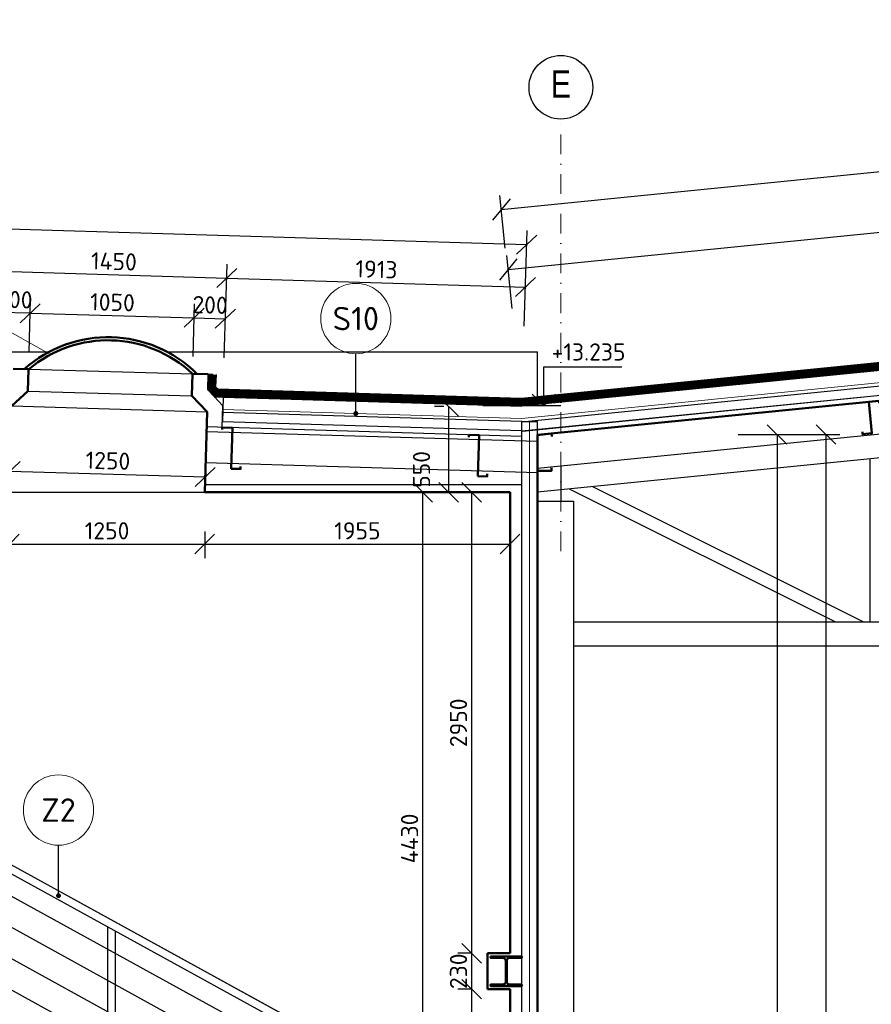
# Model space of a CAD drawing. Header units: millimetres. Extents: x -118752 to 407724, y -73278 to 155058.
# Tile 242 of 256: x 131948 to 137400, y 120564 to 126865. Entities that reach past the tile are written whole.
import ezdxf
from ezdxf.enums import TextEntityAlignment as Align

# ---------------------------------------------------------------- set-up
doc = ezdxf.new("R2010")
doc.units = ezdxf.units.MM
doc.header["$LTSCALE"] = 10
doc.linetypes.add('DASHDOT', pattern=[25.4, 12.7, -6.35, 0, -6.35])
doc.linetypes.add('IZOLACE_VODOTESNA_0.5', pattern=[30, 15, -15])
for name, color, linetype, lineweight in [('6', 6, 'Continuous', 50), ('7_TISK PDF', 7, 'Continuous', 25), ('CKBUBLINY', 1, 'Continuous', 18), ('CKBUBLINY_POPIS', 3, 'Continuous', 25), ('CKIZOLACE', 1, 'Continuous', 18), ('CKKOTY', 3, 'Continuous', 25), ('CKKOTY_VYS', 3, 'Continuous', 25), ('CKRASTR', 7, 'DASHDOT', 15), ('CKRASTR_POPIS', 3, 'Continuous', 25), ('CKSTENY_PODROVINOU', 7, 'Continuous', 25), ('CKSTENY_REZ', 6, 'Continuous', 50), ('CKTABULKY', 7, 'Continuous', 25), ('CSPROFILY_REZY', 4, 'Continuous', 50), ('pohledy', 7, 'Continuous', 25)]:
    doc.layers.add(name, color=color, linetype=linetype, lineweight=lineweight)
doc.styles.add('Arial', font='arial.ttf', dxfattribs={"width": 0.8})
doc.styles.get("Standard").update_dxf_attribs({"font": 'isocpeur.ttf'})
doc.linetypes.add('IZOLACE_POLYSTYREN_PENOVY', pattern='A,0.001,[228,CADKON.SHX,S=0.1,R=0,X=0,Y=0],-2', length=2.001)
doc.linetypes.add('IZOLACE_TEPELNA_U_0.5', pattern='A,0.001,[221,CADKON.SHX,S=1,R=0,X=0,Y=0],-2,[221,CADKON.SHX,S=1,R=180,X=2,Y=0],-2', length=4.001)
doc.dimstyles.new('CADKON', dxfattribs={"dimscale": 50, "dimtxt": 2.2, "dimasz": 2.5, "dimexe": 1.8, "dimexo": 5, "dimgap": 0.6, "dimtad": 1, "dimrnd": 1, "dimtxsty": 'Standard', "dimblk1": 'OBLIQUE', "dimblk2": 'OBLIQUE', "dimsah": 1, "dimcen": 2.5, "dimadec": 1, "dimazin": 2, "dimtfac": 1, "dimtdec": 4, "dimtix": 1, "dimtmove": 2, "dimatfit": 3, "dimldrblk": 'OPEN30', "dimfxl": 5, "dimfxlon": 1, "dimtolj": 1, "dimarcsym": 0})

# ---------------------------------------------------------------- blocks, each defined once
blk = doc.blocks.new('_OBLIQUE')
at = {"color": 0, "linetype": 'ByBlock'}
blk.add_line((-0.5, -0.5), (0.5, 0.5), dxfattribs=at)
blk = doc.blocks.new('*D8293')
at = {"layer": 'CKKOTY', "color": 0, "lineweight": -2}
for p, q in [((134587.8, 123840.3), (134439.5, 123840.3)), ((134529.5, 119410.3), (134529.5, 123840.3)), ((134587.8, 119410.3), (134439.5, 119410.3))]:
    blk.add_line(p, q, dxfattribs=at)
at = {"layer": 'Defpoints', "color": 0}
for p in [(134529.5, 123840.3), (135087.8, 123840.3), (135087.8, 119410.3)]:
    blk.add_point(p, dxfattribs=at)
at = {"layer": 'CKKOTY', "color": 0, "lineweight": -2, "xscale": 125, "yscale": 125, "zscale": 125}
for p, rotation in [((134529.5, 123840.3), 90), ((134529.5, 119410.3), 270)]:
    blk.add_blockref('_OBLIQUE', p, dxfattribs=dict(at, rotation=rotation))
at = {"layer": 'CKKOTY', "color": 0, "insert": (134444.5, 121625.3), "char_height": 110, "attachment_point": 5, "rotation": 90}
blk.add_mtext('\\A1;4430', dxfattribs=at)
blk = doc.blocks.new('_Open90')
at = {"color": 0, "lineweight": -2}
for p, q in [((0, 0), (-1, 0)), ((-0.5, 0.5), (0, 0)), ((0, 0), (-0.5, -0.5))]:
    blk.add_line(p, q, dxfattribs=at)
blk = doc.blocks.new('*D8294')
at = {"layer": 'CKKOTY', "color": 0, "lineweight": -2}
for p, q in [((136547.1, 124210.3), (136887.1, 124210.3)), ((136797.1, 124210.3), (136797.1, 111760.3)), ((136547.1, 111760.3), (136887.1, 111760.3))]:
    blk.add_line(p, q, dxfattribs=at)
at = {"layer": 'Defpoints', "color": 0}
for p in [(135266, 124210.3), (135562.8, 111760.3), (136797.1, 111760.3)]:
    blk.add_point(p, dxfattribs=at)
at = {"layer": 'CKKOTY', "color": 0, "lineweight": -2, "xscale": 125, "yscale": 125, "zscale": 125}
for p, rotation in [((136797.1, 124210.3), 90), ((136797.1, 111760.3), 270)]:
    blk.add_blockref('_OBLIQUE', p, dxfattribs=dict(at, rotation=rotation))
at = {"layer": 'CKKOTY', "color": 0, "insert": (136712.1, 117985.3), "char_height": 110, "attachment_point": 5, "rotation": 90}
blk.add_mtext('\\A1;12450', dxfattribs=at)
blk = doc.blocks.new('*D8298')
at = {"layer": 'CKKOTY', "color": 0, "lineweight": -2}
for p, q in [((136859.8, 124210.3), (137199.8, 124210.3)), ((137109.8, 124210.3), (137109.8, 111160.3)), ((136859.8, 111160.3), (137199.8, 111160.3))]:
    blk.add_line(p, q, dxfattribs=at)
at = {"layer": 'Defpoints', "color": 0}
for p in [(135266, 124210.3), (135562.8, 111160.3), (137109.8, 111160.3)]:
    blk.add_point(p, dxfattribs=at)
at = {"layer": 'CKKOTY', "color": 0, "lineweight": -2, "xscale": 125, "yscale": 125, "zscale": 125}
for p, rotation in [((137109.8, 124210.3), 90), ((137109.8, 111160.3), 270)]:
    blk.add_blockref('_OBLIQUE', p, dxfattribs=dict(at, rotation=rotation))
at = {"layer": 'CKKOTY', "color": 0, "insert": (137024.8, 117685.3), "char_height": 110, "attachment_point": 5, "rotation": 90}
blk.add_mtext('\\A1;13050', dxfattribs=at)
blk = doc.blocks.new('*D8302')
at = {"layer": 'CKKOTY', "color": 0, "lineweight": -2}
for p, q in [((134662.8, 124389.9), (134604.9, 124389.9)), ((134694.9, 123840.3), (134694.9, 124389.9)), ((134587.8, 123840.3), (134604.9, 123840.3))]:
    blk.add_line(p, q, dxfattribs=at)
at = {"layer": 'Defpoints', "color": 0}
for p in [(134694.9, 124389.9), (135162.8, 124389.9), (135087.8, 123840.3)]:
    blk.add_point(p, dxfattribs=at)
at = {"layer": 'CKKOTY', "color": 0, "lineweight": -2, "xscale": 125, "yscale": 125, "zscale": 125}
for p, rotation in [((134694.9, 124389.9), 90), ((134694.9, 123840.3), 270)]:
    blk.add_blockref('_OBLIQUE', p, dxfattribs=dict(at, rotation=rotation))
at = {"layer": 'CKKOTY', "color": 0, "insert": (134521.1, 123987), "char_height": 110, "attachment_point": 5, "rotation": 90}
blk.add_mtext('\\A1;550', dxfattribs=at)
blk = doc.blocks.new('*U3216')
at = {"color": 0, "linetype": 'ByBlock', "lineweight": -2}
blk.add_lwpolyline([(-1.5, 1.5), (0, 0), (1.5, 1.5), (0, 0), (0, 5), (10, 5)], dxfattribs=at)
blk = doc.blocks.new('*U55')
at = {"layer": '6'}
blk.add_lwpolyline([(-59, -116.8), (-58.5, -132.8), (1.5, -131), (-6.4, 130.9), (58.6, 132.8), (59, 118.8)], dxfattribs=at)
blk = doc.blocks.new('*U56')
at = {"layer": '7_TISK PDF', "color": 0, "linetype": 'ByBlock', "lineweight": -2}
for p in [(9475.7, 284.3), (6317.2, 189.5), (7896.4, 236.9), (4737.9, 142.1), (3158.6, 94.8), (0, 0), (1579.3, 47.4)]:
    blk.add_blockref('*U55', p, dxfattribs=at)
blk = doc.blocks.new('OK sklad')
at = {"layer": '6'}
for points in [[(1850.3, 13067.7), (1851.9, 13051.8), (1911.6, 13057.8), (1891.5, 13258.8), (1956.2, 13265.3), (1957.6, 13251.3)], [(-138.6, 13036.7), (-140.4, 13055.6), (-230, 13046.6), (-230, 12816.6), (-140, 12816.6), (-140, 12836.6)]]:
    blk.add_lwpolyline(points, dxfattribs=at)
at = {"layer": '7_TISK PDF'}
for p, q in [((-230, 12835.6), (10920, 13950.6)), ((-230, 12682.8), (10920, 13797.8)), ((1900, 11850.2), (1900, 12895.8)), ((-230, 12624.2), (-230, 12835.6)), ((-80, 12850.6), (-80, 12624.2)), ((-27.2, 12703.1), (1678.6, 11850.2)), ((121.8, 12718), (1857.4, 11850.2)), ((-230, 12624.2), (-230, 0)), ((-230, 12624.2), (0, 12624.2)), ((0, 12624.2), (0, 0)), ((0, 11850.2), (10920, 11850.2)), ((0, 11698.2), (10920, 11698.2))]:
    blk.add_line(p, q, dxfattribs=at)
blk = doc.blocks.new('*D9058')
at = {"layer": 'CKKOTY', "color": 0, "lineweight": -2}
for p, q in [((134837.8, 120660.3), (134752.4, 120660.3)), ((134842.4, 119410.3), (134842.4, 120660.3)), ((134837.8, 119410.3), (134752.4, 119410.3))]:
    blk.add_line(p, q, dxfattribs=at)
at = {"layer": 'Defpoints', "color": 0}
for p in [(134842.4, 120660.3), (135087.8, 120660.3), (135087.8, 119410.3)]:
    blk.add_point(p, dxfattribs=at)
at = {"layer": 'CKKOTY', "color": 0, "lineweight": -2, "xscale": 125, "yscale": 125, "zscale": 125}
for p, rotation in [((134842.4, 120660.3), 90), ((134842.4, 119410.3), 270)]:
    blk.add_blockref('_OBLIQUE', p, dxfattribs=dict(at, rotation=rotation))
at = {"layer": 'CKKOTY', "color": 0, "insert": (134757.4, 120035.3), "char_height": 110, "attachment_point": 5, "rotation": 90}
blk.add_mtext('\\A1;1250', dxfattribs=at)
blk = doc.blocks.new('_Open30')
at = {"color": 0, "lineweight": -2}
for p, q in [((-1, 0.268), (0, 0)), ((0, 0), (-1, -0.268)), ((0, 0), (-1, 0))]:
    blk.add_line(p, q, dxfattribs=at)
blk = doc.blocks.new('*D9059')
at = {"layer": 'CKKOTY', "color": 0, "lineweight": -2}
for p, q in [((134837.8, 120890.3), (134752.4, 120890.3)), ((134842.4, 120660.3), (134842.4, 120890.3)), ((134837.8, 120660.3), (134752.4, 120660.3))]:
    blk.add_line(p, q, dxfattribs=at)
at = {"layer": 'Defpoints', "color": 0}
for p in [(134842.4, 120890.3), (135087.8, 120890.3), (135087.8, 120660.3)]:
    blk.add_point(p, dxfattribs=at)
at = {"layer": 'CKKOTY', "color": 0, "lineweight": -2, "xscale": 125, "yscale": 125, "zscale": 125}
for p, rotation in [((134842.4, 120890.3), 270), ((134842.4, 120660.3), 90)]:
    blk.add_blockref('_OBLIQUE', p, dxfattribs=dict(at, rotation=rotation))
at = {"layer": 'CKKOTY', "color": 0, "insert": (134757.4, 120775.3), "char_height": 110, "attachment_point": 5, "rotation": 90}
blk.add_mtext('\\A1;230', dxfattribs=at)
blk = doc.blocks.new('*D9060')
at = {"layer": 'CKKOTY', "color": 0, "lineweight": -2}
for p, q in [((134837.8, 123840.3), (134752.4, 123840.3)), ((134842.4, 120890.3), (134842.4, 123840.3)), ((134837.8, 120890.3), (134752.4, 120890.3))]:
    blk.add_line(p, q, dxfattribs=at)
at = {"layer": 'Defpoints', "color": 0}
for p in [(134842.4, 123840.3), (135087.8, 123840.3), (135087.8, 120890.3)]:
    blk.add_point(p, dxfattribs=at)
at = {"layer": 'CKKOTY', "color": 0, "lineweight": -2, "xscale": 125, "yscale": 125, "zscale": 125}
for p, rotation in [((134842.4, 123840.3), 90), ((134842.4, 120890.3), 270)]:
    blk.add_blockref('_OBLIQUE', p, dxfattribs=dict(at, rotation=rotation))
at = {"layer": 'CKKOTY', "color": 0, "insert": (134757.4, 122365.3), "char_height": 110, "attachment_point": 5, "rotation": 90}
blk.add_mtext('\\A1;2950', dxfattribs=at)
blk = doc.blocks.new('*D9108')
at = {"layer": 'CKKOTY', "color": 0, "lineweight": -2}
for p, q in [((131817.1, 125004.8), (131827.2, 125344.7)), ((133266.4, 124961.3), (133276.6, 125301.2)), ((131824.5, 125254.7), (133273.9, 125211.2))]:
    blk.add_line(p, q, dxfattribs=at)
at = {"layer": 'Defpoints', "color": 0}
for p in [(133273.9, 125211.2), (131801.7, 124494.4), (133249.4, 124394.2)]:
    blk.add_point(p, dxfattribs=at)
at = {"layer": 'CKKOTY', "color": 0, "lineweight": -2, "xscale": 125, "yscale": 125, "zscale": 125}
for p, rotation in [((131824.5, 125254.7), 178.281641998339), ((133273.9, 125211.2), 358.281641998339)]:
    blk.add_blockref('_OBLIQUE', p, dxfattribs=dict(at, rotation=rotation))
at = {"layer": 'CKKOTY', "color": 0, "insert": (132551.8, 125317.9), "char_height": 110, "attachment_point": 5, "rotation": 358.28164}
blk.add_mtext('\\A1;1450', dxfattribs=at)
blk = doc.blocks.new('*D9109')
at = {"layer": 'CKKOTY', "color": 0, "lineweight": -2}
for p, q in [((133266.4, 124961.3), (133276.6, 125301.2)), ((133273.9, 125211.2), (135185.8, 125153.9)), ((135178.3, 124904), (135188.5, 125243.8))]:
    blk.add_line(p, q, dxfattribs=at)
at = {"layer": 'Defpoints', "color": 0}
for p in [(135185.8, 125153.9), (133249.4, 124394.2), (135163, 124393.7)]:
    blk.add_point(p, dxfattribs=at)
at = {"layer": 'CKKOTY', "color": 0, "lineweight": -2, "xscale": 125, "yscale": 125, "zscale": 125}
for p, rotation in [((133273.9, 125211.2), 178.2816419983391), ((135185.8, 125153.9), 358.2816419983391)]:
    blk.add_blockref('_OBLIQUE', p, dxfattribs=dict(at, rotation=rotation))
at = {"layer": 'CKKOTY', "color": 0, "insert": (134232.4, 125267.5), "char_height": 110, "attachment_point": 5, "rotation": 358.28164}
blk.add_mtext('\\A1;1913', dxfattribs=at)
blk = doc.blocks.new('*D9110')
at = {"layer": 'CKKOTY', "color": 0, "lineweight": -2}
for p, q in [((125350.8, 125470.3), (125361, 125810.2)), ((135193.9, 125425.1), (125358.3, 125720.2)), ((135186.4, 125175.2), (135196.6, 125515.1))]:
    blk.add_line(p, q, dxfattribs=at)
at = {"layer": 'Defpoints', "color": 0}
for p in [(125358.3, 125720.2), (125327.3, 124688.7), (135163, 124393.7)]:
    blk.add_point(p, dxfattribs=at)
at = {"layer": 'CKKOTY', "color": 0, "lineweight": -2, "xscale": 125, "yscale": 125, "zscale": 125}
for p, rotation in [((125358.3, 125720.2), 178.2816419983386), ((135193.9, 125425.1), 358.2816419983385)]:
    blk.add_blockref('_OBLIQUE', p, dxfattribs=dict(at, rotation=rotation))
at = {"layer": 'CKKOTY', "color": 0, "insert": (130278.7, 125657.6), "char_height": 110, "attachment_point": 5, "rotation": 358.28164}
blk.add_mtext('\\A1;9840', dxfattribs=at)
blk = doc.blocks.new('*D9111')
at = {"layer": 'CKKOTY', "color": 0, "lineweight": -2}
for p, q in [((132008.5, 124737.7), (132017.9, 125076)), ((133058.1, 124708.7), (133067.5, 125047)), ((132015.4, 124986.1), (133065, 124957.1))]:
    blk.add_line(p, q, dxfattribs=at)
at = {"layer": 'Defpoints', "color": 0}
for p in [(133065, 124957.1), (132001.6, 124487.8), (133051.2, 124458.8)]:
    blk.add_point(p, dxfattribs=at)
at = {"layer": 'CKKOTY', "color": 0, "lineweight": -2, "xscale": 125, "yscale": 125, "zscale": 125}
for p, rotation in [((132015.4, 124986.1), 178.4180602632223), ((133065, 124957.1), 358.4180602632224)]:
    blk.add_blockref('_OBLIQUE', p, dxfattribs=dict(at, rotation=rotation))
at = {"layer": 'CKKOTY', "color": 0, "insert": (132542.5, 125056.5), "char_height": 110, "attachment_point": 5, "rotation": 358.41806}
blk.add_mtext('\\A1;1050', dxfattribs=at)
blk = doc.blocks.new('*D9112')
at = {"layer": 'CKKOTY', "color": 0, "lineweight": -2}
for p, q in [((133058.1, 124708.7), (133067.5, 125047)), ((133257.9, 124701.6), (133267.3, 125041.5)), ((133065, 124957.1), (133264.8, 124951.6))]:
    blk.add_line(p, q, dxfattribs=at)
at = {"layer": 'Defpoints', "color": 0}
for p in [(133264.8, 124951.6), (133051.2, 124458.8), (133249.4, 124394.2)]:
    blk.add_point(p, dxfattribs=at)
at = {"layer": 'CKKOTY', "color": 0, "lineweight": -2, "xscale": 125, "yscale": 125, "zscale": 125}
for p, rotation in [((133065, 124957.1), 358.4180602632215), ((133264.8, 124951.6), 178.4180602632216)]:
    blk.add_blockref('_OBLIQUE', p, dxfattribs=dict(at, rotation=rotation))
at = {"layer": 'CKKOTY', "color": 0, "insert": (133167.2, 125039.3), "char_height": 110, "attachment_point": 5, "rotation": 358.41806}
blk.add_mtext('\\A1;200', dxfattribs=at)
blk = doc.blocks.new('*D9113')
at = {"layer": 'CKKOTY', "color": 0, "lineweight": -2}
for p, q in [((131808.4, 124741.7), (131817.8, 125081.5)), ((132008.5, 124737.7), (132017.9, 125076)), ((132015.4, 124986.1), (131815.3, 124991.6))]:
    blk.add_line(p, q, dxfattribs=at)
at = {"layer": 'Defpoints', "color": 0}
for p in [(131815.3, 124991.6), (132001.6, 124487.8), (131800.1, 124438.5)]:
    blk.add_point(p, dxfattribs=at)
at = {"layer": 'CKKOTY', "color": 0, "lineweight": -2, "xscale": 125, "yscale": 125, "zscale": 125}
for p, rotation in [((131815.3, 124991.6), 358.4180602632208), ((132015.4, 124986.1), 178.4180602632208)]:
    blk.add_blockref('_OBLIQUE', p, dxfattribs=dict(at, rotation=rotation))
at = {"layer": 'CKKOTY', "color": 0, "insert": (131917.7, 125073.8), "char_height": 110, "attachment_point": 5, "rotation": 358.41806}
blk.add_mtext('\\A1;200', dxfattribs=at)
blk = doc.blocks.new('*D9114')
at = {"layer": 'CKKOTY', "color": 0, "lineweight": -2}
for p, q in [((131886.2, 123976.2), (133135.7, 123938.7)), ((131884.4, 123914.2), (131883.5, 123886.2)), ((133133.8, 123876.7), (133133, 123848.7))]:
    blk.add_line(p, q, dxfattribs=at)
at = {"layer": 'Defpoints', "color": 0}
for p in [(131891.9, 124164.1), (133141.3, 124126.6), (133135.7, 123938.7)]:
    blk.add_point(p, dxfattribs=at)
at = {"layer": 'CKKOTY', "color": 0, "lineweight": -2, "xscale": 125, "yscale": 125, "zscale": 125}
for p, rotation in [((131886.2, 123976.2), 178.2816419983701), ((133135.7, 123938.7), 358.2816419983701)]:
    blk.add_blockref('_OBLIQUE', p, dxfattribs=dict(at, rotation=rotation))
at = {"layer": 'CKKOTY', "color": 0, "insert": (132513.5, 124042.4), "char_height": 110, "attachment_point": 5, "rotation": 358.28164}
blk.add_mtext('\\A1;1250', dxfattribs=at)
blk = doc.blocks.new('*D9115')
at = {"layer": 'CKKOTY', "color": 0, "lineweight": -2}
for p, q in [((146312, 126526.6), (146278.2, 126864.9)), ((135031.6, 125650.5), (146287.2, 126775.4)), ((135056.5, 125401.8), (135022.7, 125740.1))]:
    blk.add_line(p, q, dxfattribs=at)
at = {"layer": 'Defpoints', "color": 0}
for p in [(146287.2, 126775.4), (146412.8, 125517.9), (135157.3, 124393.1)]:
    blk.add_point(p, dxfattribs=at)
at = {"layer": 'CKKOTY', "color": 0, "lineweight": -2, "xscale": 125, "yscale": 125, "zscale": 125}
for p, rotation in [((146287.2, 126775.4), 5.70693779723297), ((135031.6, 125650.5), 185.7069377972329)]:
    blk.add_blockref('_OBLIQUE', p, dxfattribs=dict(at, rotation=rotation))
at = {"layer": 'CKKOTY', "color": 0, "insert": (140650.9, 126297.5), "char_height": 110, "attachment_point": 5, "rotation": 5.70694}
blk.add_mtext('\\A1;11312', dxfattribs=at)
blk = doc.blocks.new('*D9116')
at = {"layer": 'CKKOTY', "color": 0, "lineweight": -2}
for p, q in [((144770.4, 125984.3), (144736.6, 126322.7)), ((135075.5, 125266.1), (144745.5, 126233.1)), ((135100.4, 125017.3), (135066.6, 125355.7))]:
    blk.add_line(p, q, dxfattribs=at)
at = {"layer": 'Defpoints', "color": 0}
for p in [(144745.5, 126233.1), (144832.8, 125359.9), (135162.8, 124392.9)]:
    blk.add_point(p, dxfattribs=at)
at = {"layer": 'CKKOTY', "color": 0, "lineweight": -2, "xscale": 125, "yscale": 125, "zscale": 125}
for p, rotation in [((144745.5, 126233.1), 5.710593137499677), ((135075.5, 125266.1), 185.7105931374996)]:
    blk.add_blockref('_OBLIQUE', p, dxfattribs=dict(at, rotation=rotation))
at = {"layer": 'CKKOTY', "color": 0, "insert": (139902.1, 125834.2), "char_height": 110, "attachment_point": 5, "rotation": 5.71059}
blk.add_mtext('\\A1;9718', dxfattribs=at)
blk = doc.blocks.new('*D9216')
at = {"layer": 'CKKOTY', "color": 0, "lineweight": -2}
for p, q in [((131883.2, 123590.3), (131883.2, 123419.2)), ((133132.7, 123590.3), (133132.7, 123419.2)), ((131883.2, 123509.2), (133132.7, 123509.2))]:
    blk.add_line(p, q, dxfattribs=at)
at = {"layer": 'Defpoints', "color": 0}
for p in [(131883.2, 123840.3), (133132.7, 123840.3), (133132.7, 123509.2)]:
    blk.add_point(p, dxfattribs=at)
at = {"layer": 'CKKOTY', "color": 0, "lineweight": -2, "xscale": 125, "yscale": 125, "zscale": 125, "rotation": 180}
blk.add_blockref('_OBLIQUE', (131883.2, 123509.2), dxfattribs=at)
at = {"layer": 'CKKOTY', "color": 0, "lineweight": -2, "xscale": 125, "yscale": 125, "zscale": 125}
blk.add_blockref('_OBLIQUE', (133132.7, 123509.2), dxfattribs=at)
at = {"layer": 'CKKOTY', "color": 0, "insert": (132507.9, 123594.2), "char_height": 110, "attachment_point": 5}
blk.add_mtext('\\A1;1250', dxfattribs=at)
blk = doc.blocks.new('*D9217')
at = {"layer": 'CKKOTY', "color": 0, "lineweight": -2}
for p, q in [((133132.7, 123590.3), (133132.7, 123419.2)), ((135087.8, 123590.3), (135087.8, 123419.2)), ((133132.7, 123509.2), (135087.8, 123509.2))]:
    blk.add_line(p, q, dxfattribs=at)
at = {"layer": 'Defpoints', "color": 0}
for p in [(133132.7, 123840.3), (135087.8, 123840.3), (135087.8, 123509.2)]:
    blk.add_point(p, dxfattribs=at)
at = {"layer": 'CKKOTY', "color": 0, "lineweight": -2, "xscale": 125, "yscale": 125, "zscale": 125, "rotation": 180}
blk.add_blockref('_OBLIQUE', (133132.7, 123509.2), dxfattribs=at)
at = {"layer": 'CKKOTY', "color": 0, "lineweight": -2, "xscale": 125, "yscale": 125, "zscale": 125}
blk.add_blockref('_OBLIQUE', (135087.8, 123509.2), dxfattribs=at)
at = {"layer": 'CKKOTY', "color": 0, "insert": (134110.3, 123594.2), "char_height": 110, "attachment_point": 5}
blk.add_mtext('\\A1;1955', dxfattribs=at)
blk = doc.blocks.new('CK_BUBBLE_1_0_0')
at = {"color": 0, "linetype": 'ByBlock', "lineweight": -2}
blk.add_circle((0, 0), 1, dxfattribs=at)

msp = doc.modelspace()

# ---------------------------------------------------------------- linework, layer by layer
at = {"layer": 'CKBUBLINY'}
msp.add_line((131617.368, 125019.397), (132144.862, 124721.263), dxfattribs=at)
at = {"layer": 'CKIZOLACE', "linetype": 'IZOLACE_VODOTESNA_0.5'}
msp.add_lwpolyline([(133180.365, 124594.636, 50, 50, 0), (133177.73, 124506.787, 50, 50, 0), (133205.547, 124477.25, 50, 50, 0), (135161.976, 124417.97, 50, 50, 0), (144807.845, 125382.557, 50, 50, 0), (144807.845, 125551.96, 0, 0, 0)], format="xyseb", dxfattribs=at)
at = {"layer": 'CKIZOLACE', "linetype": 'IZOLACE_TEPELNA_U_0.5', "ltscale": 2}
msp.add_lwpolyline([(133248.67, 124370.322), (135160.055, 124312.98), (144904.89, 125286.738)], dxfattribs=at)
at = {"layer": 'CKIZOLACE', "linetype": 'IZOLACE_POLYSTYREN_PENOVY', "ltscale": 5}
msp.add_lwpolyline([(135212.845, 119410.331), (135212.845, 121060.331), (135212.845, 124292.434)], dxfattribs=at)
at = {"layer": 'CKKOTY_VYS'}
msp.add_line((135412.845, 124393.523), (134912.845, 124393.523), dxfattribs=at)
at = {"layer": 'CKRASTR'}
msp.add_line((135412.845, 123463.181), (135412.845, 126228.466), dxfattribs=at)
at = {"layer": 'CKRASTR_POPIS'}
msp.add_circle((135412.845, 126432.388), 203.923, dxfattribs=at)
at = {"layer": 'CKSTENY_PODROVINOU'}
for p, q in [((135161.107, 124443.008), (144782.845, 125405.182)), ((135157.266, 124393.1), (144896.936, 125366.342)), ((135162.845, 124392.933), (144832.845, 125359.933)), ((135162.845, 124232.861), (144912.845, 125207.135)), ((133152.43, 124497.186), (133155.376, 124595.385)), ((133185.363, 124594.486), (133155.376, 124595.385)), ((133205.354, 124593.886), (133203.029, 124516.388)), ((133203.029, 124516.388), (133216.65, 124501.925)), ((133152.43, 124497.186), (133194.443, 124452.575)), ((133194.443, 124452.575), (135162.845, 124392.933)), ((133216.65, 124501.925), (135161.107, 124443.008)), ((133251.068, 124450.286), (133246.271, 124290.358)), ((133251.068, 124450.286), (135157.266, 124393.1)), ((135162.845, 124232.861), (133246.271, 124290.358)), ((135262.845, 124292.434), (135162.845, 124292.434)), ((135162.845, 121060.331), (135162.845, 124292.434)), ((135262.845, 121060.331), (135262.845, 124292.434)), ((135162.845, 119410.331), (135162.845, 121060.331)), ((135262.845, 119410.331), (135262.845, 121060.331))]:
    msp.add_line(p, q, dxfattribs=at)
at = {"layer": 'CKSTENY_REZ'}
for p, q in [((135266.327, 124207.308), (144912.845, 125171.96)), ((131905.864, 124630.37), (132006.048, 124627.565)), ((132001.631, 124487.769), (132005.819, 124627.371)), ((133051.233, 124458.782), (133055.421, 124598.384)), ((133055.415, 124598.184), (133155.376, 124595.385)), ((131898.752, 124393.312), (132001.631, 124487.769)), ((133051.233, 124458.782), (133148.19, 124355.828)), ((135162.845, 124393.523), (133194.443, 124452.575)), ((133132.725, 123840.331), (133148.19, 124355.828)), ((135262.845, 119410.331), (135262.845, 123976.96)), ((133132.725, 123840.331), (135087.845, 123840.331)), ((135087.845, 120890.331), (135087.845, 123840.331)), ((135087.845, 120890.331), (134942.845, 120890.331)), ((134942.845, 120890.331), (134942.845, 120660.331)), ((134942.845, 120660.331), (135087.845, 120660.331)), ((135087.845, 119410.331), (135087.845, 120660.331))]:
    msp.add_line(p, q, dxfattribs=at)
for radius, start, end in [(808.771, 45.1137569, 131.6787099), (788.771, 46.6792632, 130.1350304)]:
    msp.add_arc((132514.254, 124024.334), radius, start, end, dxfattribs=at)
at = {"layer": 'CKTABULKY'}
for p, q in [((132512.845, 120070.331), (132512.845, 121059.518)), ((132562.845, 120070.331), (132562.845, 121032.018))]:
    msp.add_line(p, q, dxfattribs=at)
at = {"layer": 'CSPROFILY_REZY'}
msp.add_lwpolyline([(134962.845, 120870.331), (134962.845, 120860.331), (135041.595, 120860.331, -0.41421356), (135059.595, 120842.331), (135059.595, 120708.331, -0.41421356), (135041.595, 120690.331), (134962.845, 120690.331), (134962.845, 120680.331), (135162.845, 120680.331), (135162.845, 120690.331), (135084.095, 120690.331, -0.41421356), (135066.095, 120708.331), (135066.095, 120842.331, -0.41421356), (135084.095, 120860.331), (135162.845, 120860.331), (135162.845, 120870.331)], format="xyb", close=True, dxfattribs=at)
at = {"layer": 'pohledy'}
for p, q in [((135262.845, 124453.182), (144832.845, 125410.182)), ((135162.845, 124292.434), (144912.845, 125267.434)), ((135168.43, 124232.693), (144912.845, 125207.135)), ((125327.345, 124740.331), (132138.144, 124740.331)), ((132890.363, 124740.331), (135262.845, 124740.331)), ((135262.845, 124402.933), (135262.845, 124740.331)), ((132006.048, 124627.565), (133055.415, 124598.184)), ((132001.631, 124487.769), (133051.233, 124458.782)), ((133194.443, 124452.575), (133249.387, 124394.233)), ((131898.752, 124393.312), (133148.19, 124355.828)), ((133245.221, 124255.374), (133249.387, 124394.233)), ((135162.845, 124292.888), (133248.07, 124350.331)), ((135162.845, 124197.845), (133145.266, 124258.372)), ((135262.845, 124164.831), (133144.366, 124228.386)), ((135168.43, 124232.693), (135162.845, 124232.861)), ((135262.845, 123964.741), (133138.369, 124028.476)), ((133134.225, 123890.331), (135162.845, 123890.331)), ((131882.162, 123840.331), (133132.725, 123840.331)), ((130787.845, 122008.268), (133637.845, 120440.768)), ((130824.893, 122044.955), (133687.845, 120470.331)), ((130837.845, 122037.831), (133637.845, 120497.831)), ((130837.845, 121837.831), (133637.845, 120297.831)), ((130837.845, 121637.831), (133637.845, 120097.831)), ((130837.845, 121437.831), (133637.845, 119897.831)), ((130837.845, 121237.831), (133637.845, 119697.831))]:
    msp.add_line(p, q, dxfattribs=at)

# ---------------------------------------------------------------- block references
at = {"layer": '7_TISK PDF', "xscale": -1}
msp.add_blockref('*U56', (134883.084, 124075.18), dxfattribs=at)
at = {"layer": 'CKBUBLINY'}
ref = msp.add_blockref('CK_BUBBLE_1_0_0', (134100.42, 124952.192), dxfattribs=dict(at, xscale=225, yscale=225, zscale=225))
ref.add_attrib('NUM1', 'S10', dxfattribs={"layer": 'CKBUBLINY_POPIS', "height": 150}).set_placement((134100.42, 124952.192), align=Align.MIDDLE_CENTER)
ref = msp.add_blockref('CK_BUBBLE_1_0_0', (132196.93, 121807.018), dxfattribs=dict(at, xscale=225, yscale=225, zscale=225))
ref.add_attrib('NUM1', 'Z2', dxfattribs={"layer": 'CKBUBLINY_POPIS', "height": 150}).set_placement((132196.93, 121807.018), align=Align.MIDDLE_CENTER)
at = {"layer": 'CKKOTY_VYS'}
ref = msp.add_blockref('*U3216', (135304.228, 124393.523), dxfattribs=dict(at, xscale=50, yscale=50, zscale=50))
ref.add_attrib('Výška', '+13.235', (135354.228, 124683.523), dxfattribs={"layer": '0', "color": 0, "linetype": 'ByBlock', "lineweight": -2, "height": 110})
at = {"layer": 'pohledy'}
msp.add_blockref('OK sklad', (135492.845, 111160.331), dxfattribs=at)

# ---------------------------------------------------------------- texts
at = {"layer": 'CKRASTR_POPIS', "style": 'Arial', "width": 0.8}
msp.add_text('E', height=175, dxfattribs=at).set_placement((135412.845, 126454.055), align=Align.MIDDLE)

# ---------------------------------------------------------------- dimensions: what is measured, and where the dimension line sits
at = {"layer": 'CKKOTY'}
for p1, p2, distance, picture, middle in [((135157.266, 124393.1), (146412.845, 125517.933), 1263.704, '*D9115', (140650.94, 126297.535)), ((135162.845, 124392.933), (144832.845, 125359.933), 877.526, '*D9116', (139902.07, 125834.182)), ((135162.995, 124393.672), (125327.349, 124688.742), -1031.916, '*D9110', (130278.664, 125657.621)), ((132001.631, 124487.769), (133051.233, 124458.782), 498.48, '*D9111', (132542.54, 125056.533)), ((131891.876, 124164.121), (133141.314, 124126.637), -188.049, '*D9114', (132513.505, 124042.377))]:
    dim = msp.add_aligned_dim(p1=p1, p2=p2, distance=distance, dimstyle='CADKON', dxfattribs=at)
    dim.commit()
    dim.dimension.update_dxf_attribs({"geometry": picture, "text_midpoint": middle})
for base, p1, p2, angle, override, picture, middle in [((133273.896, 125211.219), (131801.738, 124494.356), (133249.387, 124394.233), 358.281642, {"dimtmove": 2}, '*D9108', (132551.771, 125317.921)), ((135185.8, 125153.862), (133249.387, 124394.233), (135162.995, 124393.672), 358.281642, {"dimtmove": 2}, '*D9109', (134232.397, 125267.502)), ((131815.337, 124991.584), (132001.631, 124487.769), (131800.061, 124438.456), 358.4180603, {"dimtmove": 2}, '*D9113', (131917.711, 125073.789)), ((133264.778, 124951.555), (133051.233, 124458.782), (133249.387, 124394.233), 358.4180603, {"dimtmove": 2}, '*D9112', (133167.233, 125039.281)), ((136797.129, 111760.331), (135266.029, 124210.293), (135562.845, 111760.331), 90, {"dimscale": 50, "dimexo": 10, "dimtmove": 2, "dimldrblk": 'Open90'}, '*D8294', (136712.129, 117985.312)), ((137109.755, 111160.331), (135266.029, 124210.293), (135562.845, 111160.331), 90, {"dimscale": 50, "dimexo": 10, "dimldrblk": 'Open90'}, '*D8298', (137024.755, 117685.312)), ((134529.471, 123840.331), (135087.845, 119410.331), (135087.845, 123840.331), 90, {"dimscale": 50, "dimexo": 10, "dimtmove": 2, "dimldrblk": 'Open90'}, '*D8293', (134444.471, 121625.331)), ((134842.358, 123840.331), (135087.845, 120890.331), (135087.845, 123840.331), 90, {"dimtmove": 2}, '*D9060', (134757.358, 122365.331)), ((134842.358, 120890.331), (135087.845, 120660.331), (135087.845, 120890.331), 90, {"dimtmove": 2}, '*D9059', (134757.358, 120775.331)), ((134842.358, 120660.331), (135087.845, 119410.331), (135087.845, 120660.331), 90, {"dimtmove": 2}, '*D9058', (134757.358, 120035.331))]:
    dim = msp.add_linear_dim(base=base, p1=p1, p2=p2, angle=angle, dimstyle='CADKON', override=override, dxfattribs=at)
    dim.commit()
    dim.dimension.update_dxf_attribs({"geometry": picture, "text_midpoint": middle})
dim = msp.add_linear_dim(base=(134694.875, 124389.933), p1=(135087.845, 123840.331), p2=(135162.845, 124389.933), angle=90, dimstyle='CADKON', override={"dimscale": 50, "dimexo": 10, "dimtmove": 2, "dimldrblk": 'Open90'}, dxfattribs=at)
dim.commit()
dim.dimension.update_dxf_attribs({"geometry": '*D8302', "text_midpoint": (134521.076, 123986.995), "dimtype": 160})
for base, p1, p2, picture, middle in [((133132.725, 123509.187), (131883.162, 123840.331), (133132.725, 123840.331), '*D9216', (132507.944, 123594.187)), ((135087.845, 123509.187), (133132.725, 123840.331), (135087.845, 123840.331), '*D9217', (134110.285, 123594.187))]:
    dim = msp.add_linear_dim(base=base, p1=p1, p2=p2, dimstyle='CADKON', override={"dimtmove": 2}, dxfattribs=at)
    dim.commit()
    dim.dimension.update_dxf_attribs({"geometry": picture, "text_midpoint": middle})

# ---------------------------------------------------------------- leaders
at = {"layer": 'CKBUBLINY'}
for points in [[(134100.42, 124344.769), (134100.42, 124727.192)], [(132196.93, 121259.113), (132196.93, 121582.018)]]:
    msp.add_leader(points, dimstyle='CADKON', override={"dimasz": 2.5, "dimldrblk": 'DotSmall'}, dxfattribs=at)

doc.saveas('drawing.dxf')
